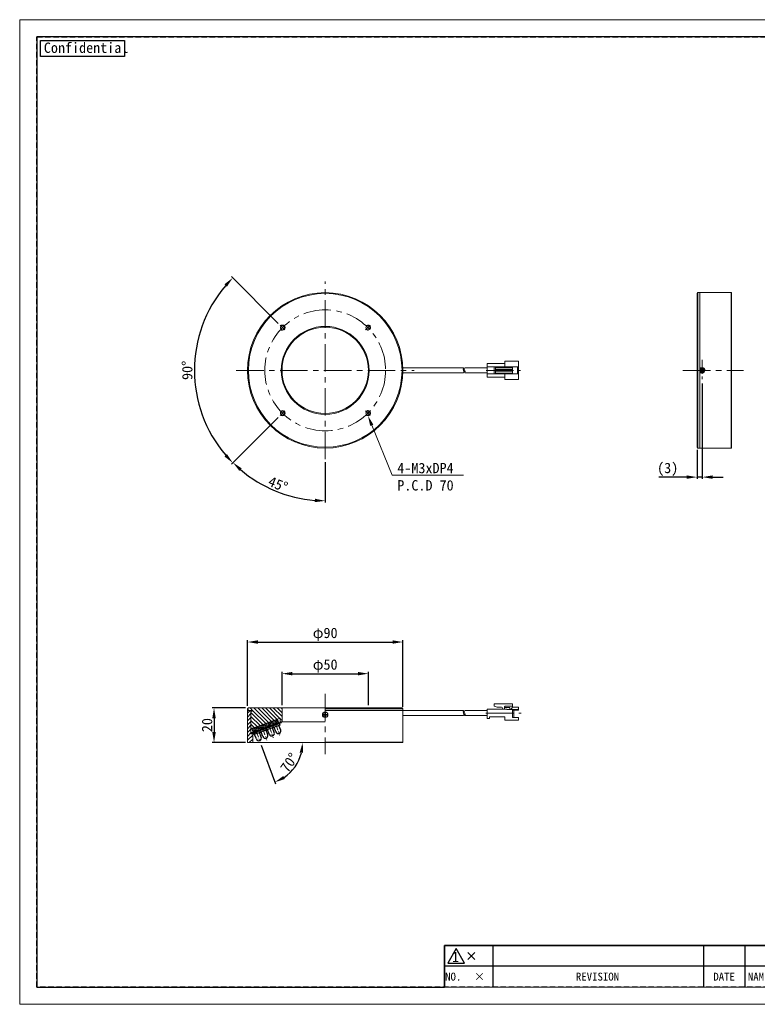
# Model space of a CAD drawing. Header units: millimetres. Extents: x -201 to 202, y 143 to 428.
# Tile 1 of 17: x -201 to 12, y 143 to 428. Entities that reach past the tile are written whole.
import ezdxf
from ezdxf import colors
from ezdxf.entities.mleader import LeaderData, LeaderLine
from ezdxf.enums import TextEntityAlignment as Align
from ezdxf.math import Vec2, Vec3

# ---------------------------------------------------------------- set-up
doc = ezdxf.new("R2010")
doc.units = ezdxf.units.MM
doc.header["$LTSCALE"] = 0.25
doc.linetypes.add('CENTER', pattern=[50.8, 31.75, -6.35, 6.35, -6.35])
doc.linetypes.add('HIDDEN', pattern=[9.525, 6.35, -3.175])
for name, color, linetype, lineweight in [('BASE', 7, 'Continuous', 20), ('CABLE', 7, 'Continuous', 20), ('CENTER', 1, 'CENTER', 9), ('COVER', 7, 'Continuous', 20), ('DIMENSION', 6, 'Continuous', 9), ('MXB4508', 7, 'Continuous', 20), ('R7M-2', 7, 'Continuous', 20)]:
    doc.layers.add(name, color=color, linetype=linetype, lineweight=lineweight)
doc.layers.add('EMPTY LINE', color=252, linetype='Continuous', lineweight=0, plot=False)
doc.layers.add('FORM', color=7, linetype='Continuous')
doc.layers.add('PCB ASSY', color=7, linetype='Continuous')
doc.styles.add('VS Standard', font='msgothic.ttc', dxfattribs={"height": 3})
doc.styles.add('VS Standard(小)', font='txt', dxfattribs={"height": 2.4})
doc.dimstyles.new('VS Standard x0.5', dxfattribs={"dimtxt": 3, "dimasz": 3, "dimexe": 0.5, "dimexo": 0.8, "dimgap": 0.5, "dimtad": 3, "dimlfac": 2, "dimrnd": 0.0001, "dimzin": 9, "dimdsep": 46, "dimtxsty": 'VS Standard', "dimcen": 0, "dimaunit": 1, "dimadec": 0, "dimazin": 2, "dimtfac": 1, "dimtmove": 0, "dimatfit": 3, "dimfxl": 1, "dimtolj": 1, "dimtzin": 0, "dimarcsym": 0})

# ---------------------------------------------------------------- blocks, each defined once
blk = doc.blocks.new('表題欄金物用_ver2.0.0')
at = {"layer": 'FORM', "color": 0}
for p, q in [((-11, 40.5), (-191, 40.5)), ((-191, 40.5), (-191, 28.5)), ((-110, 28.49), (-110, 40.5)), ((-39, 28.49), (-39, 40.49)), ((-29, 28.49), (-29, 40.49)), ((-11, 28.5), (-11, 40.5)), ((-39, 36.5), (-191, 36.5)), ((-24.54, 35.38), (-24.54, 29.78)), ((-13.42, 34.8), (-20.21, 33.59)), ((-13.42, 32.58), (-13.42, 34.8)), ((-39, 32.5), (-191, 32.5)), ((-27.34, 32.58), (-12.62, 32.58)), ((-20.21, 32.58), (-20.21, 33.59)), ((-20.21, 32.58), (-20.21, 31.57)), ((-13.42, 30.35), (-20.21, 31.57)), ((-13.42, 32.58), (-13.42, 30.35)), ((-11, 28.5), (-191, 28.5)), ((-191, 28.5), (-191, 11)), ((-176, 28.5), (-176, 11)), ((-161, 28.5), (-161, 11)), ((-146, 28.5), (-146, 11)), ((-131, 28.5), (-131, 11)), ((-96, 11), (-96, 28.5)), ((-11, 11), (-11, 28.5)), ((-272, 23), (-286, 23)), ((-286, 23), (-286, 17)), ((-211, 23), (-272, 23)), ((-272, 23), (-272, 17)), ((-211, 23), (-211, 17)), ((-199, 23), (-211, 23)), ((-199, 23), (-199, 17)), ((-191, 23), (-199, 23)), ((-131, 24.12), (-96, 24.12)), ((-279.19, 21), (-277.19, 19)), ((-279.19, 19), (-277.19, 21)), ((-96, 21), (-11, 21)), ((-131, 19.75), (-96, 19.75)), ((-286, 17), (-286, 11)), ((-272, 17), (-286, 17)), ((-272, 17), (-272, 11)), ((-211, 17), (-272, 17)), ((-211, 17), (-211, 11)), ((-199, 17), (-211, 17)), ((-199, 17), (-199, 11)), ((-191, 17), (-199, 17)), ((-96, 15.38), (-131, 15.38)), ((-11, 16), (-96, 16)), ((-191, 11), (-11, 11))]:
    blk.add_line(p, q, dxfattribs=at)
at = {"layer": 'FORM', "color": 0, "linetype": 'HIDDEN', "lineweight": 9}
for p, q in [((-156, 28.49), (-156, 40.49)), ((-75, 28.49), (-75, 40.49)), ((-11, 36.5), (-39, 36.5)), ((-116, 11), (-116, 28.5)), ((-78.5, 11), (-78.5, 28.5)), ((-131, 24.5), (-191, 24.5))]:
    blk.add_line(p, q, dxfattribs=at)
at = {"layer": 'FORM', "color": 0, "lineweight": 15}
blk.add_line((-191, 11), (-286, 11), dxfattribs=at)
at = {"layer": 'FORM', "color": 0}
blk.add_lwpolyline([(-282.58, 22.13), (-285.01, 17.93), (-280.16, 17.93)], close=True, dxfattribs=at)
for radius in [2, 1]:
    blk.add_circle((-24.54, 32.58), radius, dxfattribs=at)
at = {"layer": 'FORM', "color": 0, "attachment_point": 5}
for s, insert, char_height, width, style in [('{\\LMATERIAL}', (-173.5, 38.5), 2.4, 36.5, 'VS Standard(小)'), ('{\\LCHAMFER}   ', (-92.5, 38.5), 2.4, 35, 'VS Standard(小)'), ('{\\LUNIT}', (-34, 38.35), 2, 20, 'VS Standard'), ('{\\LMETHOD} 図法', (-20, 38.35), 2, 20, 'VS Standard'), ('{\\LTREATMENT}', (-173.5, 34.5), 2.4, 36.5, 'VS Standard(小)'), ('{\\LFINISHING}', (-92.5, 34.5), 2.4, 35, 'VS Standard(小)'), ('{\\T0.9;\\LTREATMENT CONTACT}', (-173.5, 30.5), 2, 36.5, 'VS Standard(小)'), ('{\\LDECENTRATION} ', (-92.5, 30.5), 2.4, 35, 'VS Standard(小)'), ('mm', (-34, 32.35), 2.8, 20, 'VS Standard'), ('{\\fＭＳ ゴシック|b0|i0|c128|p49;APPROVED}', (-183.5, 26.5), 2.3, 15, 'VS Standard'), ('{\\fＭＳ ゴシック|b0|i0|c128|p49;CHECKED}', (-168.5, 26.5), 2.3, 15, 'VS Standard'), ('{\\fＭＳ ゴシック|b0|i0|c128|p49;DESIGNED}', (-153.5, 26.5), 2.3, 15, 'VS Standard'), ('{\\fＭＳ ゴシック|b0|i0|c128|p49;DRAWN}', (-138.5, 26.5), 2.3, 15, 'VS Standard'), ('{\\W0.7;\\LTOLERANCE\\l }', (-123.5, 26.31), 1.7, 20, 'VS Standard(小)'), ('{\\LANGLE}', (-123.5, 21.94), 2, 14.9784, 'VS Standard(小)'), ('SCALE', (-123.5, 17.56), 2, 15, 'VS Standard(小)'), ('{\\fＭＳ ゴシック|b0|i0|c128|p49;NAME}', (-87.25, 18.5), 2.4, 15, 'VS Standard(小)'), ('NO.', (-283.44, 14), 2.3, 14, 'VS Standard'), ('\\pxi-3,l4,t4;×^I', (-276.99, 14), 2.3, 14, 'VS Standard'), ('REVISION', (-241.67, 14), 2.3, 46, 'VS Standard'), ('{\\fMS Gothic|b0|i0|c128|p49;DATE}', (-204.99, 14), 2.3, 12, 'VS Standard'), ('NAME', (-195, 14), 2.3, 8, 'VS Standard'), ('{\\fＭＳ ゴシック|b0|i0|c128|p49;DRAW NO.}', (-87.25, 13.5), 2.4, 15, 'VS Standard(小)'), ('{\\fＭＳ ゴシック|b0|i0|c128|p49;DATE}', (-123.5, 13.19), 2, 15, 'VS Standard(小)')]:
    blk.add_mtext(s, dxfattribs=dict(at, insert=insert, char_height=char_height, width=width, style=style))
at = {"layer": 'FORM', "color": 0, "insert": (-87.25, 24.75), "char_height": 2, "width": 16, "attachment_point": 5, "line_spacing_factor": 0.8, "style": 'VS Standard'}
blk.add_mtext('\\pxsm0.9;{\\LREMARK}   ', dxfattribs=at)
at = {"layer": 'FORM', "color": 0, "insert": (-282.79, 19.73), "char_height": 3, "attachment_point": 5, "style": 'VS Standard'}
blk.add_mtext('1', dxfattribs=at)
at = {"layer": 'FORM', "color": 0}
for tag, height, style, p in [('材料', 2.8, 'VS Standard', (-133, 38.5)), ('一般面取', 2.8, 'VS Standard', (-57, 38.5)), ('処理', 2.8, 'VS Standard', (-133, 34.5)), ('仕上', 2.8, 'VS Standard', (-57, 34.5)), ('処理接点', 2.8, 'VS Standard', (-133, 30.5)), ('偏芯', 2.8, 'VS Standard', (-57, 30.5)), ('一般公差', 2.4, 'VS Standard(小)', (-106, 26.31)), ('適用（機種名）', 3.6, 'VS Standard', (-44.75, 24.75)), ('角度', 2.4, 'VS Standard(小)', (-106, 21.94)), ('NAME', 3.5, 'VS Standard', (-44.75, 18.5)), ('SCALE', 2.4, 'VS Standard(小)', (-106, 17.56)), ('DATE', 2.4, 'VS Standard(小)', (-106, 13.19)), ('DRAW_NO.', 3.5, 'VS Standard', (-44.75, 13.5))]:
    blk.add_attdef(tag, text='', height=height, dxfattribs=dict(at, style=style)).set_placement(p, align=Align.MIDDLE_CENTER)
at = {"layer": 'FORM', "color": 0, "style": 'VS Standard'}
for tag, p in [('APPROVED', (-182.5, 15.06)), ('CHECKED', (-167.5, 15.18)), ('DESIGNED', (-152.5, 15.09)), ('DRAWN', (-137.5, 15.23))]:
    blk.add_attdef(tag, text='', height=4.5, dxfattribs=at).set_placement(p, align=Align.BOTTOM_CENTER)
blk = doc.blocks.new('*D282')
at = {"layer": 'Defpoints', "color": 0}
for p in [(-100.53, 238.45), (-125.53, 228.56), (-100.53, 228.56)]:
    blk.add_point(p, dxfattribs=at)
at = {"layer": 'DIMENSION', "color": 0, "lineweight": -2}
for p, q in [((-125.53, 229.36), (-125.53, 238.95)), ((-122.53, 238.45), (-103.53, 238.45)), ((-100.53, 229.36), (-100.53, 238.95))]:
    blk.add_line(p, q, dxfattribs=at)
at = {"layer": 'DIMENSION', "color": 0}
for points in [[(-122.53, 238.95), (-122.53, 237.95), (-125.53, 238.45)], [(-103.53, 237.95), (-103.53, 238.95), (-100.53, 238.45)]]:
    blk.add_solid(points, dxfattribs=at)
at = {"layer": 'DIMENSION', "color": 0, "insert": (-113.03, 240.7), "char_height": 3, "attachment_point": 5, "style": 'VS Standard'}
blk.add_mtext('\\A1;\\A1;φ50', dxfattribs=at)
blk = doc.blocks.new('*D283')
at = {"layer": 'Defpoints', "color": 0}
for p in [(-90.53, 247.61), (-135.53, 228.31), (-90.53, 228.06)]:
    blk.add_point(p, dxfattribs=at)
at = {"layer": 'DIMENSION', "color": 0, "lineweight": -2}
for p, q in [((-135.53, 229.11), (-135.53, 248.11)), ((-90.53, 228.86), (-90.53, 248.11)), ((-132.53, 247.61), (-93.53, 247.61))]:
    blk.add_line(p, q, dxfattribs=at)
at = {"layer": 'DIMENSION', "color": 0}
for points in [[(-132.53, 248.11), (-132.53, 247.11), (-135.53, 247.61)], [(-93.53, 247.11), (-93.53, 248.11), (-90.53, 247.61)]]:
    blk.add_solid(points, dxfattribs=at)
at = {"layer": 'DIMENSION', "color": 0, "insert": (-113.03, 249.85), "char_height": 3, "attachment_point": 5, "style": 'VS Standard'}
blk.add_mtext('\\A1;\\A1;φ90', dxfattribs=at)
blk = doc.blocks.new('*D284')
at = {"layer": 'Defpoints', "color": 0}
for p in [(-135.28, 228.56), (-145.22, 218.56), (-135.28, 218.56)]:
    blk.add_point(p, dxfattribs=at)
at = {"layer": 'DIMENSION', "color": 0, "lineweight": -2}
for p, q in [((-136.08, 228.56), (-145.72, 228.56)), ((-145.22, 225.56), (-145.22, 221.56)), ((-136.08, 218.56), (-145.72, 218.56))]:
    blk.add_line(p, q, dxfattribs=at)
at = {"layer": 'DIMENSION', "color": 0}
for points in [[(-144.72, 225.56), (-145.72, 225.56), (-145.22, 228.56)], [(-145.72, 221.56), (-144.72, 221.56), (-145.22, 218.56)]]:
    blk.add_solid(points, dxfattribs=at)
at = {"layer": 'DIMENSION', "color": 0, "insert": (-147.22, 223.56), "char_height": 3, "attachment_point": 5, "rotation": 90, "style": 'VS Standard'}
blk.add_mtext('\\A1;20', dxfattribs=at)
blk = doc.blocks.new('*D285')
at = {"layer": 'Defpoints', "color": 0}
for p in [(-133.18, 222.31), (-135.43, 218.56), (-131.81, 218.56), (-90.63, 218.56), (-123.39, 209.64)]:
    blk.add_point(p, dxfattribs=at)
at = {"layer": 'DIMENSION', "color": 0, "lineweight": -2}
blk.add_line((-131.53, 217.8), (-127.44, 206.56), dxfattribs=at)
blk.add_arc((-131.81, 218.56), 12.26, 304.0501, 345.9499, dxfattribs=at)
at = {"layer": 'DIMENSION', "color": 0}
for points in [[(-119.41, 215.52), (-120.41, 215.64), (-119.54, 218.56)], [(-125.17, 208.84), (-124.71, 207.95), (-127.61, 207.03)]]:
    blk.add_solid(points, dxfattribs=at)
at = {"layer": 'DIMENSION', "color": 0, "insert": (-123.44, 212.7), "char_height": 3, "attachment_point": 5, "rotation": 55, "style": 'VS Standard'}
blk.add_mtext('\\A1;70%%d', dxfattribs=at)
blk = doc.blocks.new('*D286')
at = {"layer": 'Defpoints', "color": 0}
for p in [(-126.06, 339.29), (-124.74, 337.96), (-149.6, 336.05), (-124.74, 314.54), (-126.06, 313.21)]:
    blk.add_point(p, dxfattribs=at)
at = {"layer": 'DIMENSION', "color": 0, "lineweight": -2}
for p, q in [((-126.63, 339.85), (-140.16, 353.38)), ((-126.63, 312.65), (-140.16, 299.12))]:
    blk.add_line(p, q, dxfattribs=at)
blk.add_arc((-113.03, 326.25), 37.87, 139.5405, 220.4595, dxfattribs=at)
at = {"layer": 'DIMENSION', "color": 0}
for points in [[(-141.47, 350.48), (-142.21, 351.16), (-139.8, 353.03)], [(-142.21, 301.34), (-141.47, 302.02), (-139.8, 299.47)]]:
    blk.add_solid(points, dxfattribs=at)
at = {"layer": 'DIMENSION', "color": 0, "insert": (-152.95, 326.25), "char_height": 3, "attachment_point": 5, "rotation": 90, "style": 'VS Standard'}
blk.add_mtext('\\A1;90%%d', dxfattribs=at)
blk = doc.blocks.new('*D287')
at = {"layer": 'Defpoints', "color": 0}
for p in [(-113.03, 352), (-124.74, 314.54), (-126.06, 313.21), (-113.03, 300.5), (-131.91, 293.54)]:
    blk.add_point(p, dxfattribs=at)
at = {"layer": 'DIMENSION', "color": 0, "lineweight": -2}
for p, q in [((-126.63, 312.65), (-140.08, 299.19)), ((-113.03, 299.7), (-113.03, 287.98))]:
    blk.add_line(p, q, dxfattribs=at)
blk.add_arc((-113.03, 326.25), 37.77, 229.5526, 265.4474, dxfattribs=at)
at = {"layer": 'DIMENSION', "color": 0}
for points in [[(-137.19, 297.88), (-137.87, 297.14), (-139.73, 299.55)], [(-116.04, 288.1), (-116, 289.1), (-113.03, 288.48)]]:
    blk.add_solid(points, dxfattribs=at)
at = {"layer": 'DIMENSION', "color": 0, "insert": (-126.69, 293.26), "char_height": 3, "attachment_point": 5, "rotation": 337.5, "style": 'VS Standard'}
blk.add_mtext('\\A1;45%%d', dxfattribs=at)
blk = doc.blocks.new('*D290')
at = {"layer": 'Defpoints', "color": 0}
for p in [(-3.82, 323.25), (-5.32, 304), (-5.32, 295.35)]:
    blk.add_point(p, dxfattribs=at)
at = {"layer": 'DIMENSION', "color": 0, "lineweight": -2}
for p, q in [((-3.82, 322.45), (-3.82, 294.85)), ((-5.32, 303.2), (-5.32, 294.85)), ((-8.32, 295.35), (-16.36, 295.35)), ((-3.82, 295.35), (-5.32, 295.35)), ((-0.82, 295.35), (2.18, 295.35))]:
    blk.add_line(p, q, dxfattribs=at)
at = {"layer": 'DIMENSION', "color": 0}
for points in [[(-8.32, 294.85), (-8.32, 295.85), (-5.32, 295.35)], [(-0.82, 295.85), (-0.82, 294.85), (-3.82, 295.35)]]:
    blk.add_solid(points, dxfattribs=at)
at = {"layer": 'DIMENSION', "color": 0, "insert": (-13.84, 297.6), "char_height": 3, "attachment_point": 5, "style": 'VS Standard'}
blk.add_mtext('\\A1;\\A1;(3)', dxfattribs=at)

msp = doc.modelspace()

# ---------------------------------------------------------------- hatches: boundary and pattern name
at = {"layer": 'BASE'}
h = msp.add_hatch(dxfattribs=at)
h.set_pattern_fill('ANSI31', color=256, scale=0.25, style=0)
h.set_pattern_definition([(45, (-167.7088, 180.2418), (-0.561266, 0.561266), [])])
h.paths.add_polyline_path([(-134.027, 218.556), (-134.027, 221.056), (-134.527, 221.056), (-134.527, 227.806), (-135.527, 227.806), (-135.527, 218.556)])
at = {"layer": 'CABLE'}
h = msp.add_hatch(dxfattribs=at)
h.set_pattern_fill('ANSI31', color=256, scale=0.005, angle=90, style=0)
h.set_pattern_definition([(135, (-168.659713, 231.923528), (-0.0112253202, -0.0112253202), [])])
h.paths.add_polyline_path([(-3.825, 325.5001, 0.41421356), (-3.075, 326.2501, 0.41421356), (-3.825, 327.0001, 0.41421356), (-4.575, 326.2501, 0.41421356)])
at = {"layer": 'COVER'}
h = msp.add_hatch(dxfattribs=at)
h.set_pattern_fill('ANSI31', color=256, scale=0.25, angle=90, style=0)
h.set_pattern_definition([(135, (-167.8331, 142.61695), (-0.561266, -0.561266), [])])
h.paths.add_polyline_path([(-134.527, 222.6442), (-134.027, 222.6442), (-126.027, 225.556), (-126.027, 224.556), (-125.527, 224.556), (-125.527, 228.556), (-135.277, 228.556), (-135.527, 228.306), (-135.527, 227.806), (-134.027, 227.806), (-134.527, 227.406), (-134.527, 225.556)])
at = {"layer": 'R7M-2'}
h = msp.add_hatch(dxfattribs=at)
h.set_pattern_fill('CROSSES', color=256, scale=0.025, angle=90, style=0)
h.set_pattern_definition([(135, (-167.70878, 180.12955), (-0.2245064, -0.2245064), [0.15875, -0.15875]), (225, (-167.70878, 180.2418), (0.2245064, -0.2245064), [0.15875, -0.15875])])
h.paths.add_polyline_path([(-126.4625, 224.2261), (-126.8046, 225.1658), (-134.2516, 222.4553), (-133.9096, 221.5156)])

# ---------------------------------------------------------------- linework, layer by layer
at = {"layer": 'BASE'}
for p, q in [((-4.575, 348.7501), (4.575, 348.7501)), ((-4.575, 348.7501), (-4.575, 303.7501)), ((4.575, 348.7501), (4.675, 348.6501)), ((4.675, 348.6501), (4.675, 303.8501)), ((-3.825, 327.0001), (-4.575, 327.0001)), ((-3.825, 325.5001), (-4.575, 325.5001)), ((-4.575, 303.7501), (4.575, 303.7501)), ((4.575, 303.7501), (4.675, 303.8501)), ((-134.527, 221.056), (-134.527, 227.806)), ((-134.027, 221.056), (-134.527, 221.056)), ((-134.027, 218.556), (-134.027, 221.056)), ((-135.527, 218.656), (-135.427, 218.556)), ((-90.627, 218.556), (-135.427, 218.556)), ((-90.527, 218.656), (-90.627, 218.556))]:
    msp.add_line(p, q, dxfattribs=at)
at = {"layer": 'BASE', "color": 0}
for p, q in [((4.575, 348.7501), (4.575, 303.7501)), ((-135.527, 227.806), (-135.527, 218.656)), ((-135.527, 227.806), (-134.527, 227.806)), ((-90.527, 227.806), (-90.527, 218.656)), ((-90.627, 218.556), (-135.427, 218.556)), ((-90.527, 218.656), (-113.027, 218.656))]:
    msp.add_line(p, q, dxfattribs=at)
at = {"layer": 'BASE', "color": 0, "linetype": 'HIDDEN'}
msp.add_line((-134.027, 221.056), (-134.027, 221.056), dxfattribs=at)
at = {"layer": 'BASE', "color": 0}
msp.add_circle((-113.027, 226.556), 0.8, dxfattribs=at)
at = {"layer": 'BASE'}
msp.add_arc((-3.825, 326.2501), 0.75, 270, 90, dxfattribs=at)
at = {"layer": 'CABLE'}
for p, q in [((-66.1021, 324.2501), (-66.1021, 328.2501)), ((-66.1021, 328.2501), (-61.0021, 328.2501)), ((-61.0021, 328.8751), (-57.0021, 328.8751)), ((-61.0021, 327.2501), (-61.0021, 328.8751)), ((-57.0021, 323.6251), (-57.0021, 328.8751)), ((-73.004, 327.0001), (-90.5395, 327.0001)), ((-90.5395, 325.5001), (-73.0042, 325.5001)), ((-72.6268, 327.0001), (-66.1021, 327.0001)), ((-72.6268, 325.5001), (-66.1021, 325.5001)), ((-66.1021, 327.2501), (-57.0021, 327.2501)), ((-66.1021, 325.2501), (-57.0021, 325.2501)), ((-64.1137, 325.2501), (-64.1137, 327.2501)), ((-63.6683, 325.2501), (-63.6683, 327.2501)), ((-63.6683, 327.0184), (-58.7637, 327.0184)), ((-63.6683, 326.5193), (-58.7637, 326.5193)), ((-63.6683, 325.981), (-58.7637, 325.981)), ((-63.6683, 325.4819), (-58.7637, 325.4819)), ((-61.0021, 323.6251), (-61.0021, 325.2501)), ((-58.7637, 325.2501), (-58.7637, 327.2501)), ((-57.3687, 325.2501), (-57.3687, 327.2501)), ((-66.1021, 324.2501), (-61.0021, 324.2501)), ((-61.0021, 323.6251), (-57.0021, 323.6251)), ((-66.1021, 225.431), (-66.1021, 228.181)), ((-62.0003, 228.181), (-66.1021, 228.181)), ((-58.7637, 229.745), (-64.1137, 229.745)), ((-64.1137, 229.0473), (-64.1137, 229.745)), ((-64.1137, 229.0473), (-63.2495, 228.745)), ((-62.0003, 228.745), (-63.2495, 228.745)), ((-62.0003, 228.181), (-60.4321, 228.181)), ((-61.1252, 228.181), (-61.1252, 228.758)), ((-59.5626, 228.6546), (-61.1252, 228.6546)), ((-58.7637, 229.0097), (-60.8802, 229.0097)), ((-60.4321, 228.1065), (-60.4321, 228.181)), ((-57.4215, 228.1065), (-60.4321, 228.1065)), ((-59.5626, 228.2187), (-59.5626, 228.6546)), ((-59.1804, 228.2187), (-59.5626, 228.2187)), ((-59.1804, 228.2187), (-58.7637, 228.745)), ((-58.7637, 228.745), (-58.7637, 229.745)), ((-57.0021, 228.745), (-58.7637, 228.745)), ((-57.4215, 228.1065), (-57.0021, 228.3021)), ((-57.0021, 227.9015), (-57.0021, 228.745)), ((-73.0042, 227.806), (-90.527, 227.806)), ((-90.527, 226.306), (-73.0042, 226.306)), ((-72.6268, 227.806), (-66.1021, 227.806)), ((-72.6268, 226.306), (-66.1021, 226.306)), ((-65.6245, 225.431), (-66.1021, 225.431)), ((-61.0021, 225.931), (-65.4745, 225.931)), ((-65.4745, 225.581), (-65.4745, 225.931)), ((-61.0021, 225.145), (-61.0021, 225.931)), ((-58.7637, 225.8055), (-58.7637, 227.9015)), ((-57.0021, 227.9015), (-58.7637, 227.9015)), ((-57.0021, 225.8055), (-58.7637, 225.8055)), ((-58.4374, 225.8055), (-58.4374, 227.9015)), ((-57.0021, 224.995), (-57.0021, 225.8055)), ((-57.0021, 224.995), (-60.8521, 224.995))]:
    msp.add_line(p, q, dxfattribs=at)
msp.add_circle((-3.825, 326.2501), 0.75, dxfattribs=at)
for centre, radius, start, end in [((-72.4042, 326.6251), 0.7075, 147.994617, 212.005383), ((-73.6042, 326.6251), 0.7075, 327.994617, 32.005383), ((-73.6042, 325.8751), 0.7075, 327.994617, 32.005383), ((-72.0268, 326.6251), 0.7075, 147.994617, 212.005383), ((-72.0268, 325.8751), 0.7075, 147.994617, 212.005383), ((-73.2268, 325.8751), 0.7075, 327.994617, 32.005383), ((-62.0003, 228.463), 0.282, 270, 90), ((-60.8735, 228.758), 0.2518, 88.464768, 180), ((-72.4042, 227.431), 0.7075, 147.994617, 212.005383), ((-73.6042, 227.431), 0.7075, 327.994617, 32.005383), ((-73.6042, 226.681), 0.7075, 327.994617, 32.005383), ((-72.0268, 227.431), 0.7075, 147.994617, 212.005383), ((-72.0268, 226.681), 0.7075, 147.994617, 212.005383), ((-73.2268, 226.681), 0.7075, 327.994617, 32.005383), ((-65.6245, 225.581), 0.15, 270, 0), ((-60.8521, 225.145), 0.15, 180, 270)]:
    msp.add_arc(centre, radius, start, end, dxfattribs=at)
at = {"layer": 'CENTER'}
for p, q in [((-113.027, 300.5001), (-113.027, 352.0001)), ((-126.0643, 339.2874), (-124.7385, 337.9616)), ((-99.9897, 339.2874), (-101.3156, 337.9616)), ((-138.777, 326.2501), (-87.277, 326.2501)), ((-9.4132, 326.2501), (8.0868, 326.2501)), ((-4.075, 326.2501), (-3.575, 326.2501)), ((-126.0643, 313.2129), (-124.7385, 314.5387)), ((-99.9897, 313.2129), (-101.3156, 314.5387)), ((-113.027, 232.6442), (-113.027, 215.1442)), ((-66.5091, 227.056), (-56.2875, 227.056))]:
    msp.add_line(p, q, dxfattribs=at)
at = {"layer": 'CENTER', "ltscale": 0.5}
msp.add_line((-3.825, 329.2501), (-3.825, 323.2501), dxfattribs=at)
at = {"layer": 'CENTER', "linetype": 'CENTER'}
msp.add_line((-66.401, 326.2501), (-56.4698, 326.2501), dxfattribs=at)
at = {"layer": 'CENTER', "ltscale": 0.3}
for p, q in [((-133.1762, 222.3147), (-131.8081, 218.5559)), ((-131.2968, 222.9987), (-129.9287, 219.2399)), ((-129.4174, 223.6828), (-128.0493, 219.924)), ((-127.538, 224.3668), (-126.1699, 220.608))]:
    msp.add_line(p, q, dxfattribs=at)
at = {"layer": 'CENTER'}
msp.add_circle((-113.027, 326.2501), 17.5, dxfattribs=at)
at = {"layer": 'COVER'}
for p, q in [((-5.325, 348.5001), (-5.075, 348.7501)), ((-5.325, 348.5001), (-5.325, 326.2501)), ((-5.075, 348.7501), (-4.575, 348.7501)), ((-5.075, 348.7501), (-5.075, 303.7501)), ((-4.575, 348.7501), (-4.575, 328.7501)), ((-4.575, 328.7501), (-4.575, 303.7501)), ((-5.325, 304.0001), (-5.325, 326.2501)), ((-5.075, 303.7501), (-5.325, 304.0001)), ((-5.075, 303.7501), (-4.575, 303.7501)), ((-135.527, 228.306), (-135.277, 228.556)), ((-135.527, 228.306), (-135.527, 227.806)), ((-135.277, 228.556), (-113.027, 228.556)), ((-125.527, 224.556), (-125.527, 228.556)), ((-90.777, 228.556), (-113.027, 228.556)), ((-90.527, 228.306), (-113.027, 228.306)), ((-90.777, 228.556), (-90.527, 228.306)), ((-90.527, 228.306), (-90.527, 227.806)), ((-134.027, 227.806), (-135.527, 227.806)), ((-134.527, 227.406), (-134.027, 227.806)), ((-134.527, 225.556), (-134.527, 227.406)), ((-126.027, 225.556), (-134.027, 222.6442)), ((-126.027, 224.556), (-126.027, 225.556)), ((-90.527, 227.806), (-113.027, 227.806)), ((-113.027, 227.806), (-90.527, 227.806)), ((-134.027, 222.6442), (-134.527, 222.6442)), ((-125.527, 224.556), (-126.027, 224.556)), ((-125.527, 224.556), (-113.027, 224.556))]:
    msp.add_line(p, q, dxfattribs=at)
at = {"layer": 'COVER', "color": 0}
msp.add_line((-134.527, 222.6442), (-134.527, 225.556), dxfattribs=at)
at = {"layer": 'COVER'}
for centre, radius in [((-113.027, 326.2501), 22.5), ((-113.027, 326.2501), 22.5), ((-113.027, 326.2501), 22.25), ((-125.4014, 338.6245), 0.6), ((-100.6527, 338.6245), 0.6), ((-113.027, 326.2501), 12.7326), ((-113.027, 326.2501), 12.5), ((-125.4014, 313.8758), 0.6), ((-100.6527, 313.8758), 0.6)]:
    msp.add_circle(centre, radius, dxfattribs=at)
for centre, start, end in [((-125.4014, 338.6245), 226.227861, 135), ((-100.6527, 338.6245), 225, 136.227861), ((-125.4014, 313.8758), 225, 133.772139), ((-100.6527, 313.8758), 223.772139, 135)]:
    msp.add_arc(centre, 0.75, start, end, dxfattribs=at)
at = {"layer": 'EMPTY LINE'}
for p, q in [((-201.5, 427.75), (-201.5, 142.75)), ((201.5, 427.75), (-201.5, 427.75)), ((-201.5, 142.75), (201.5, 142.75))]:
    msp.add_line(p, q, dxfattribs=at)
at = {"layer": 'FORM', "linetype": 'HIDDEN'}
msp.add_lwpolyline([(-196.5, 422.75), (196.5, 422.75), (196.5, 147.75), (-196.5, 147.75)], close=True, dxfattribs=at)
at = {"layer": 'FORM'}
msp.add_lwpolyline([(-196.5, 422.75), (-196.5, 147.75), (-78.5, 147.75), (-78.5, 159.75), (16.5, 159.75), (16.5, 177.25), (196.5, 177.25), (196.5, 422.75), (-196.5, 422.75)], close=True, dxfattribs=at)
at = {"layer": 'FORM', "lineweight": 30}
msp.add_lwpolyline([(-195.5, 421.75), (-171.1092, 421.75), (-171.1092, 417.0878), (-195.5, 417.0878)], close=True, dxfattribs=at)
at = {"layer": 'MXB4508'}
for p, q in [((-113.5477, 226.656), (-113.5477, 226.456)), ((-113.5477, 226.656), (-113.127, 226.656)), ((-113.5477, 226.456), (-113.127, 226.456)), ((-113.127, 227.0767), (-112.927, 227.0767)), ((-113.127, 226.656), (-113.127, 227.0767)), ((-113.127, 226.0353), (-113.127, 226.456)), ((-113.127, 226.0353), (-112.927, 226.0353)), ((-112.927, 226.656), (-112.927, 227.0767)), ((-112.927, 226.656), (-112.5063, 226.656)), ((-112.927, 226.456), (-112.5063, 226.456)), ((-112.927, 226.0353), (-112.927, 226.456)), ((-112.5063, 226.656), (-112.5063, 226.456))]:
    msp.add_line(p, q, dxfattribs=at)
msp.add_circle((-113.027, 226.556), 0.75, dxfattribs=at)
at = {"layer": 'PCB ASSY'}
for p, q in [((-134.527, 221.2909), (-125.8451, 224.4509)), ((-125.7596, 224.2159), (-134.4415, 221.056)), ((-127.7977, 221.4256), (-128.2851, 222.7647)), ((-127.3279, 221.5966), (-127.8152, 222.9357)), ((-125.9183, 222.1096), (-126.4057, 223.4487)), ((-125.8451, 224.4509), (-125.7596, 224.2159)), ((-134.4415, 221.056), (-134.527, 221.2909)), ((-132.966, 219.5445), (-133.4534, 220.8835)), ((-131.5565, 220.0575), (-132.0439, 221.3966)), ((-131.0866, 220.2285), (-131.574, 221.5676)), ((-129.6771, 220.7416), (-130.1645, 222.0806)), ((-129.2073, 220.9126), (-129.6946, 222.2516))]:
    msp.add_line(p, q, dxfattribs=at)
for points in [[(-131.9447, 221.9648), (-130.1358, 222.6231), (-129.9648, 222.1533), (-131.7737, 221.4949)], [(-130.0653, 222.6488), (-128.2564, 223.3072), (-128.0854, 222.8373), (-129.8943, 222.1789)], [(-128.1859, 223.3328), (-126.377, 223.9912), (-126.206, 223.5214), (-128.0149, 222.863)], [(-133.8241, 221.2807), (-132.0152, 221.9391), (-131.8442, 221.4693), (-133.6531, 220.8109)]]:
    msp.add_lwpolyline(points, close=True, dxfattribs=at)
for centre in [(-132.2613, 219.801), (-130.3819, 220.485), (-128.5025, 221.1691), (-126.6231, 221.8531)]:
    msp.add_arc(centre, 0.75, 200.000002, 20.000002, dxfattribs=at)
at = {"layer": 'R7M-2'}
for p, q in [((-134.2516, 222.4553), (-126.8046, 225.1658)), ((-126.4625, 224.2261), (-126.8046, 225.1658)), ((-133.9096, 221.5156), (-134.2516, 222.4553))]:
    msp.add_line(p, q, dxfattribs=at)

# ---------------------------------------------------------------- block references
at = {"layer": 'FORM'}
ref = msp.add_blockref('表題欄金物用_ver2.0.0', (207.5, 136.75), dxfattribs=at)
ref.add_attrib('材料', '-', dxfattribs={"layer": 'EMPTY LINE', "color": 0, "height": 2.8, "style": 'VS Standard'}).set_placement((74.5, 175.25), align=Align.MIDDLE_CENTER)
ref.add_attrib('処理', '-', dxfattribs={"color": 0, "height": 2.8, "style": 'VS Standard'}).set_placement((74.5, 171.25), align=Align.MIDDLE_CENTER)
ref.add_attrib('処理接点', '-', dxfattribs={"color": 0, "height": 2.8, "style": 'VS Standard'}).set_placement((74.5, 167.25), align=Align.MIDDLE_CENTER)
ref.add_attrib('一般面取', '-', dxfattribs={"color": 0, "height": 2.8, "style": 'VS Standard'}).set_placement((150.5, 175.2468), align=Align.MIDDLE_CENTER)
ref.add_attrib('仕上', '-', dxfattribs={"color": 0, "height": 2.8, "style": 'VS Standard'}).set_placement((150.5, 171.2468), align=Align.MIDDLE_CENTER)
ref.add_attrib('偏芯', '-', dxfattribs={"color": 0, "height": 2.8, "style": 'VS Standard'}).set_placement((150.5, 167.2468), align=Align.MIDDLE_CENTER)
ref.add_attrib('一般公差', '-', dxfattribs={"color": 0, "height": 2.4, "style": 'VS Standard(小)'}).set_placement((101.5, 163.0625), align=Align.MIDDLE_CENTER)
ref.add_attrib('角度', '-', dxfattribs={"color": 0, "height": 2.4, "style": 'VS Standard(小)'}).set_placement((101.5, 158.6875), align=Align.MIDDLE_CENTER)
ref.add_attrib('SCALE', '1 / 2', dxfattribs={"color": 0, "height": 2.4, "style": 'VS Standard(小)'}).set_placement((101.5, 154.3125), align=Align.MIDDLE_CENTER)
ref.add_attrib('DATE', '2023/08/08', dxfattribs={"color": 0, "height": 2.4, "style": 'VS Standard(小)'}).set_placement((101.5, 149.9375), align=Align.MIDDLE_CENTER)
ref.add_attrib('適用（機種名）', 'VDR-9050', dxfattribs={"color": 0, "height": 3.6, "style": 'VS Standard'}).set_placement((162.75, 161.5), align=Align.MIDDLE_CENTER)
ref.add_attrib('NAME', 'DRAWING ', dxfattribs={"color": 0, "height": 3.5, "style": 'VS Standard'}).set_placement((162.75, 155.25), align=Align.MIDDLE_CENTER)
ref.add_attrib('DRAW_NO.', 'L1103A-A00100', dxfattribs={"color": 0, "height": 3.5, "style": 'VS Standard'}).set_placement((162.75, 150.25), align=Align.MIDDLE_CENTER)
ref.add_attrib('DESIGNED', 'S.K.', dxfattribs={"color": 0, "height": 4.5, "style": 'VS Standard'}).set_placement((55, 151.8412), align=Align.BOTTOM_CENTER)
ref.add_attrib('DRAWN', 'S.K.', dxfattribs={"color": 0, "height": 4.5, "style": 'VS Standard'}).set_placement((69.9999, 151.985), align=Align.BOTTOM_CENTER)
ref.add_attrib('CHECKED', 'P.E.', dxfattribs={"color": 0, "height": 4.5, "style": 'VS Standard'}).set_placement((40, 151.9272), align=Align.BOTTOM_CENTER)
ref.add_attrib('APPROVED', 'P.E.', dxfattribs={"color": 0, "height": 4.5, "style": 'VS Standard'}).set_placement((25, 151.8117), align=Align.BOTTOM_CENTER)

# ---------------------------------------------------------------- texts
at = {"layer": 'FORM', "lineweight": 30, "insert": (-194.506, 421.1386), "char_height": 3, "attachment_point": 1, "style": 'VS Standard'}
msp.add_mtext_dynamic_manual_height_columns('Confidential', width=3, gutter_width=15, heights=[0], dxfattribs=at)

# ---------------------------------------------------------------- dimensions: what is measured, and where the dimension line sits
at = {"layer": 'DIMENSION'}
for base, line1, line2, picture, middle in [((-149.6032, 336.0507), ((-126.0643, 339.2874), (-124.7385, 337.9616)), ((-126.0643, 313.2129), (-124.7385, 314.5387)), '*D286', (-152.9468, 326.2501)), ((-131.9098, 293.5442), ((-126.0643, 313.2129), (-124.7385, 314.5387)), ((-113.027, 300.5001), (-113.027, 352.0001)), '*D287', (-126.6935, 293.2563)), ((-123.3916, 209.635), ((-133.1762, 222.3147), (-131.8081, 218.5559)), ((-90.627, 218.556), (-135.427, 218.556)), '*D285', (-123.4435, 212.699))]:
    dim = msp.add_angular_dim_2l(base=base, line1=line1, line2=line2, dimstyle='VS Standard x0.5', dxfattribs=at)
    dim.commit()
    dim.dimension.update_dxf_attribs({"geometry": picture, "text_midpoint": middle})
for base, p1, p2, text, picture, middle in [((-5.325, 295.3531), (-3.825, 323.2501), (-5.325, 304.0001), '\\A1;(<>)', '*D290', (-13.8448, 297.6043)), ((-90.527, 247.608), (-135.527, 228.306), (-90.527, 228.056), '\\A1;φ<>', '*D283', (-113.027, 249.8516)), ((-100.527, 238.4538), (-125.527, 228.556), (-100.527, 228.556), '\\A1;φ<>', '*D282', (-113.027, 240.698))]:
    dim = msp.add_linear_dim(base=base, p1=p1, p2=p2, text=text, dimstyle='VS Standard x0.5', dxfattribs=at)
    dim.commit()
    dim.dimension.update_dxf_attribs({"geometry": picture, "text_midpoint": middle})
dim = msp.add_linear_dim(base=(-145.2203, 218.556), p1=(-135.277, 228.556), p2=(-135.277, 218.556), angle=90, dimstyle='VS Standard x0.5', dxfattribs=at)
dim.commit()
dim.dimension.update_dxf_attribs({"geometry": '*D284', "text_midpoint": (-147.2208, 223.556)})

# ---------------------------------------------------------------- leaders
ml = msp.add_multileader_mtext('Standard', dxfattribs=at)
ml.set_content('4-M3xDP4\\PP.C.D 70', color=256, style='VS Standard')
ml.set_leader_properties(color=256, linetype='ByLayer', lineweight=-1)
ml.build(insert=Vec2(0, 0))
ml.multileader.update_dxf_attribs({"has_dogleg": 0, "text_left_attachment_type": 6, "text_right_attachment_type": 6, "dogleg_length": 0.36, "arrow_head_size": 3})
ctx = ml.context
ctx.base_point, ctx.char_height, ctx.arrow_head_size, ctx.landing_gap_size, ctx.plane_origin = Vec3(-84.9304, 293.7075), 3, 3, 1.5, Vec3(-2.3527, 306.1853)
ctx.left_attachment, ctx.right_attachment = 6, 6
notes = []
notes.append((ctx, [(0, (1, 1, 0), (-94.0139, 295.8741), (1, 0), 0.36, [(0, [(-100.6527, 313.1258)], 0, [])])]))
ctx.mtext.insert, ctx.mtext.flow_direction = Vec3(-92.1539, 299.4741), 5
for ctx, leaders in notes:
    for number, flags, end, landing, length, lines in leaders:
        leader = LeaderData()
        leader.index, (leader.has_last_leader_line, leader.has_dogleg_vector, leader.attachment_direction) = number, flags
        leader.last_leader_point, leader.dogleg_vector, leader.dogleg_length = Vec3(end), Vec3(landing), length
        for number, points, colour, breaks in lines:
            line = LeaderLine()
            line.index, line.vertices, line.color, line.breaks = number, Vec3.list(points), colors.encode_raw_color(colour), breaks
            leader.lines.append(line)
        ctx.leaders.append(leader)

doc.saveas('drawing.dxf')
